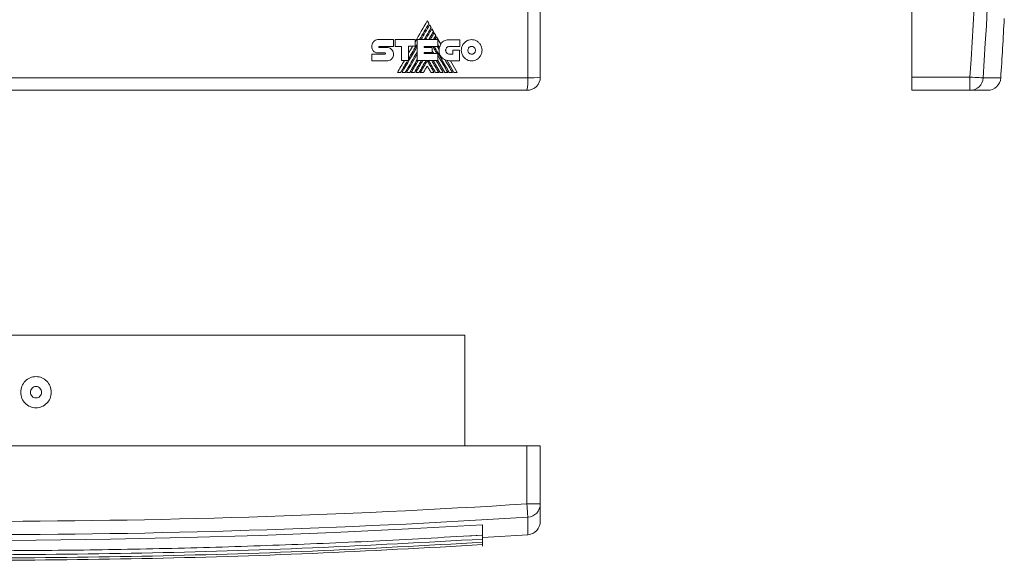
# Model space of a CAD drawing. Header units: millimetres. Extents: x -25 to 447, y -26 to 337.
# Tile 3 of 4: x 219 to 441, y -26 to 96. Entities that reach past the tile are written whole.
import ezdxf

# ---------------------------------------------------------------- set-up
doc = ezdxf.new("R2010")
doc.units = ezdxf.units.MM

msp = doc.modelspace()

# ---------------------------------------------------------------- linework, layer by layer
at = {"color": 7, "linetype": 'Continuous', "lineweight": 15}
for p, q in [((333.6, 83.22), (333.6, 334.6)), ((336.41, 334.41), (336.41, 83.41)), ((420.23, 334.41), (420.23, 83.41)), ((303.31, 91.86), (299.88, 91.86)), ((303.31, 90.33), (303.31, 91.86)), ((308.19, 91.85), (303.65, 91.85)), ((303.65, 91.85), (303.65, 90.33)), ((308.19, 90.35), (308.19, 91.85)), ((308.65, 91.84), (308.65, 87.13)), ((313.3, 91.84), (308.65, 91.84)), ((313.94, 90.85), (312.99, 92.5)), ((313.3, 90.32), (313.3, 91.84)), ((318.27, 91.83), (315.89, 91.83)), ((318.27, 90.3), (318.27, 91.83)), ((298.38, 90.32), (298.38, 90.32)), ((300.08, 90.33), (303.31, 90.33)), ((301.83, 90.1), (300.09, 90.1)), ((303.65, 90.33), (305.12, 90.33)), ((305.12, 90.33), (305.12, 87.13)), ((306.68, 90.35), (308.19, 90.35)), ((306.68, 87.13), (306.68, 90.35)), ((310.2, 90.07), (310.2, 90.32)), ((310.2, 90.32), (313.3, 90.32)), ((312.04, 90.07), (310.2, 90.07)), ((310.2, 88.92), (312.04, 88.92)), ((310.2, 88.69), (310.2, 88.92)), ((312.04, 88.92), (312.04, 90.07)), ((312.37, 88.69), (312.04, 89.27)), ((313.64, 90.1), (313.3, 90.68)), ((313.94, 90.85), (313.64, 90.1)), ((315.89, 90.3), (318.27, 90.3)), ((316.71, 89.49), (316.71, 88.59)), ((318.22, 89.49), (316.71, 89.49)), ((318.22, 87.06), (318.22, 89.49)), ((298.38, 88.58), (298.38, 87.07)), ((301.39, 88.58), (298.38, 88.58)), ((298.38, 87.07), (301.83, 87.07)), ((299.89, 88.84), (301.39, 88.84)), ((305.12, 87.13), (306.68, 87.13)), ((308.65, 87.13), (313.27, 87.13)), ((313.27, 88.69), (310.2, 88.69)), ((313.82, 84.41), (312.23, 87.13)), ((313.27, 87.13), (313.27, 88.69)), ((314.85, 84.41), (313.27, 87.13)), ((316.94, 84.41), (315.37, 87.13)), ((316.71, 88.59), (315.89, 88.59)), ((315.9, 87.06), (318.22, 87.06)), ((317.66, 84.41), (316.13, 87.06)), ((304.17, 84.41), (304.9, 84.41)), ((305.23, 84.41), (305.94, 84.41)), ((306.26, 84.41), (306.96, 84.41)), ((307.29, 84.41), (308, 84.41)), ((308.32, 84.41), (309.03, 84.41)), ((309.35, 84.41), (310.06, 84.41)), ((311.76, 84.41), (312.47, 84.41)), ((312.79, 84.41), (313.5, 84.41)), ((313.82, 84.41), (314.52, 84.41)), ((314.85, 84.41), (315.56, 84.41)), ((315.88, 84.41), (316.59, 84.41)), ((316.94, 84.41), (317.66, 84.41)), ((82.22, 83.22), (333.6, 83.22)), ((420.23, 83.41), (433.33, 83.41)), ((420.23, 80.41), (420.23, 83.41)), ((433.33, 80.41), (433.33, 83.41)), ((333.41, 80.41), (82.41, 80.41)), ((433.33, 80.41), (420.23, 80.41)), ((437.29, 80.41), (433.33, 80.41)), ((96.41, 25.22), (319.41, 25.22)), ((319.41, 25.22), (319.41, 0.22)), ((333.41, 0.22), (82.41, 0.22)), ((333.41, 0.22), (336.41, 0.22)), ((333.41, -12.88), (333.41, 0.22)), ((336.41, 0.22), (336.41, -12.88)), ((333.41, -12.88), (336.41, -12.88)), ((336.41, -12.88), (336.41, -16.83)), ((323.41, -17.57), (323.41, -19.92)), ((319.7, -20.12), (323.41, -19.93)), ((323.41, -19.92), (323.41, -19.93)), ((323.41, -19.93), (323.41, -20.82)), ((323.41, -20.82), (323.41, -21.54)), ((323.41, -21.54), (323.41, -22.07)), ((323.41, -22.07), (323.41, -22.41))]:
    msp.add_line(p, q, dxfattribs=at)
at = {"color": 8, "linetype": 'Continuous', "lineweight": 15}
for p, q in [((436.32, 83.22), (440.28, 83.22)), ((333.6, -19.83), (333.6, -15.87))]:
    msp.add_line(p, q, dxfattribs=at)
at = {"color": 7, "linetype": 'Continuous', "lineweight": 15, "flags": 128}
for points in [[(310.92, 96.08), (310.58, 95.49), (310.24, 94.9), (309.9, 94.32), (309.56, 93.73), (309.21, 93.14), (308.87, 92.55), (308.53, 91.96), (308.19, 91.37)], [(311.28, 95.46), (311.23, 95.54), (311.19, 95.61), (311.14, 95.69), (311.1, 95.77), (311.05, 95.85), (311.01, 95.93), (310.96, 96), (310.92, 96.08)], [(309.19, 91.84), (309.45, 92.29), (309.71, 92.75), (309.97, 93.2), (310.23, 93.65), (310.5, 94.1), (310.76, 94.55), (311.02, 95.01), (311.28, 95.46)], [(311.44, 95.18), (311.2, 94.76), (310.96, 94.34), (310.72, 93.93), (310.48, 93.51), (310.24, 93.09), (310, 92.68), (309.76, 92.26), (309.51, 91.84)], [(310.22, 91.84), (310.42, 92.18), (310.62, 92.52), (310.81, 92.86), (311.01, 93.2), (311.21, 93.54), (311.4, 93.88), (311.6, 94.22), (311.8, 94.56)], [(311.95, 94.29), (311.78, 93.98), (311.6, 93.68), (311.43, 93.37), (311.25, 93.06), (311.07, 92.76), (310.9, 92.45), (310.72, 92.15), (310.54, 91.84)], [(311.26, 91.84), (311.39, 92.07), (311.52, 92.3), (311.65, 92.53), (311.79, 92.75), (311.92, 92.98), (312.05, 93.21), (312.18, 93.44), (312.31, 93.67)], [(311.8, 94.56), (311.75, 94.64), (311.71, 94.72), (311.66, 94.79), (311.62, 94.87), (311.57, 94.95), (311.53, 95.02), (311.48, 95.1), (311.44, 95.18)], [(312.47, 93.39), (312.36, 93.2), (312.25, 93), (312.14, 92.81), (312.02, 92.62), (311.91, 92.42), (311.8, 92.23), (311.69, 92.04), (311.58, 91.84)], [(312.31, 93.67), (312.27, 93.74), (312.22, 93.82), (312.18, 93.9), (312.13, 93.98), (312.09, 94.05), (312.04, 94.13), (312, 94.21), (311.95, 94.29)], [(312.84, 92.76), (312.79, 92.84), (312.74, 92.92), (312.7, 93), (312.65, 93.08), (312.61, 93.16), (312.56, 93.24), (312.52, 93.31), (312.47, 93.39)], [(312.3, 91.84), (312.37, 91.96), (312.43, 92.07), (312.5, 92.19), (312.57, 92.3), (312.63, 92.42), (312.7, 92.53), (312.77, 92.65), (312.84, 92.76)], [(312.99, 92.5), (312.94, 92.41), (312.9, 92.33), (312.85, 92.25), (312.8, 92.17), (312.75, 92.09), (312.71, 92.01), (312.66, 91.92), (312.61, 91.84)], [(308.65, 90.35), (308.23, 89.61), (307.8, 88.87), (307.37, 88.12), (306.94, 87.38), (306.51, 86.64), (306.08, 85.9), (305.65, 85.16), (305.23, 84.41)], [(305.94, 84.41), (306.28, 85), (306.62, 85.59), (306.95, 86.18), (307.29, 86.77), (307.63, 87.36), (307.97, 87.94), (308.31, 88.53), (308.65, 89.12)], [(306.68, 87.49), (306.92, 87.92), (307.17, 88.34), (307.42, 88.77), (307.67, 89.2), (307.91, 89.63), (308.16, 90.06), (308.41, 90.48), (308.65, 90.91)], [(307.6, 90.35), (307.49, 90.15), (307.37, 89.95), (307.25, 89.75), (307.14, 89.55), (307.02, 89.35), (306.91, 89.15), (306.79, 88.95), (306.68, 88.75)], [(310.23, 90.07), (310.25, 90.1), (310.27, 90.13), (310.29, 90.16), (310.31, 90.19), (310.32, 90.23), (310.34, 90.26), (310.36, 90.29), (310.38, 90.32)], [(310.47, 88.69), (310.49, 88.72), (310.51, 88.75), (310.52, 88.78), (310.54, 88.8), (310.56, 88.83), (310.57, 88.86), (310.59, 88.89), (310.61, 88.92)], [(310.7, 90.32), (310.68, 90.29), (310.66, 90.26), (310.64, 90.23), (310.63, 90.19), (310.61, 90.16), (310.59, 90.13), (310.57, 90.1), (310.55, 90.07)], [(310.92, 88.92), (310.91, 88.89), (310.89, 88.86), (310.87, 88.83), (310.86, 88.8), (310.84, 88.78), (310.82, 88.75), (310.81, 88.72), (310.79, 88.69)], [(311.27, 90.07), (311.29, 90.1), (311.31, 90.13), (311.33, 90.16), (311.35, 90.19), (311.36, 90.23), (311.38, 90.26), (311.4, 90.29), (311.42, 90.32)], [(311.73, 90.32), (311.72, 90.29), (311.7, 90.26), (311.68, 90.23), (311.66, 90.19), (311.64, 90.16), (311.63, 90.13), (311.61, 90.1), (311.59, 90.07)], [(312.05, 88.69), (312.03, 88.72), (312.02, 88.75), (312, 88.78), (311.98, 88.8), (311.97, 88.83), (311.95, 88.86), (311.93, 88.89), (311.92, 88.92)], [(312.3, 90.05), (312.32, 90.08), (312.34, 90.12), (312.36, 90.15), (312.38, 90.18), (312.4, 90.22), (312.42, 90.25), (312.44, 90.29), (312.46, 90.32)], [(313.09, 88.69), (312.99, 88.86), (312.89, 89.03), (312.79, 89.2), (312.69, 89.37), (312.59, 89.54), (312.5, 89.71), (312.4, 89.88), (312.3, 90.05)], [(313.58, 89.62), (313.53, 89.71), (313.48, 89.8), (313.43, 89.88), (313.37, 89.97), (313.32, 90.06), (313.27, 90.14), (313.22, 90.23), (313.17, 90.32)], [(305.75, 87.13), (305.55, 86.79), (305.35, 86.45), (305.16, 86.11), (304.96, 85.77), (304.76, 85.43), (304.57, 85.09), (304.37, 84.75), (304.17, 84.41)], [(304.9, 84.41), (305.1, 84.75), (305.3, 85.09), (305.49, 85.43), (305.69, 85.77), (305.88, 86.11), (306.08, 86.45), (306.28, 86.79), (306.47, 87.13)], [(308.65, 88.56), (308.35, 88.04), (308.06, 87.52), (307.76, 87.01), (307.46, 86.49), (307.16, 85.97), (306.86, 85.45), (306.56, 84.93), (306.26, 84.41)], [(306.96, 84.41), (307.18, 84.78), (307.39, 85.14), (307.6, 85.51), (307.81, 85.87), (308.02, 86.24), (308.23, 86.6), (308.44, 86.97), (308.65, 87.34)], [(308.86, 87.13), (308.66, 86.79), (308.47, 86.45), (308.27, 86.11), (308.07, 85.77), (307.88, 85.43), (307.68, 85.09), (307.48, 84.75), (307.29, 84.41)], [(308, 84.41), (308.19, 84.75), (308.39, 85.09), (308.59, 85.43), (308.79, 85.77), (308.98, 86.11), (309.18, 86.45), (309.38, 86.79), (309.57, 87.13)], [(309.89, 87.13), (309.7, 86.79), (309.5, 86.45), (309.3, 86.11), (309.11, 85.77), (308.91, 85.43), (308.71, 85.09), (308.52, 84.75), (308.32, 84.41)], [(309.03, 84.41), (309.23, 84.75), (309.43, 85.09), (309.62, 85.43), (309.82, 85.77), (310.02, 86.11), (310.22, 86.45), (310.41, 86.79), (310.61, 87.13)], [(310.91, 87.11), (310.72, 86.78), (310.52, 86.44), (310.33, 86.1), (310.13, 85.76), (309.94, 85.43), (309.74, 85.09), (309.55, 84.75), (309.35, 84.41)], [(312.47, 84.41), (312.27, 84.75), (312.08, 85.09), (311.88, 85.43), (311.69, 85.76), (311.49, 86.1), (311.3, 86.44), (311.11, 86.78), (310.91, 87.11)], [(311.21, 87.13), (311.41, 86.79), (311.61, 86.45), (311.8, 86.11), (312, 85.77), (312.2, 85.43), (312.4, 85.09), (312.59, 84.75), (312.79, 84.41)], [(313.5, 84.41), (313.3, 84.75), (313.1, 85.09), (312.9, 85.43), (312.71, 85.77), (312.51, 86.11), (312.31, 86.45), (312.12, 86.79), (311.92, 87.13)], [(314.52, 84.41), (314.33, 84.75), (314.13, 85.09), (313.93, 85.43), (313.74, 85.77), (313.54, 86.11), (313.34, 86.45), (313.14, 86.79), (312.95, 87.13)], [(315.56, 84.41), (315.27, 84.91), (314.99, 85.4), (314.7, 85.9), (314.42, 86.39), (314.13, 86.89), (313.84, 87.38), (313.56, 87.87), (313.27, 88.37)], [(316.59, 84.41), (316.38, 84.77), (316.17, 85.13), (315.97, 85.49), (315.76, 85.84), (315.55, 86.2), (315.35, 86.56), (315.14, 86.92), (314.93, 87.28)], [(310.06, 84.41), (310.16, 84.6), (310.27, 84.78), (310.38, 84.96), (310.48, 85.15), (310.59, 85.33), (310.7, 85.51), (310.8, 85.7), (310.91, 85.88)], [(310.91, 85.88), (311.02, 85.7), (311.12, 85.51), (311.23, 85.33), (311.33, 85.15), (311.44, 84.96), (311.55, 84.78), (311.65, 84.6), (311.76, 84.41)], [(436.32, 83.22), (436.23, 83.23), (436.04, 83.24), (435.75, 83.26), (435.38, 83.28), (434.94, 83.31), (434.43, 83.34), (433.89, 83.38), (433.33, 83.41)], [(333.41, -12.88), (333.45, -13.44), (333.48, -13.98), (333.51, -14.48), (333.54, -14.93), (333.56, -15.3), (333.58, -15.59), (333.59, -15.78), (333.6, -15.87)], [(323.41, -17.57), (306.65, -18.52), (289.88, -19.33), (273.09, -19.98), (256.29, -20.48), (239.49, -20.84), (222.68, -21.04), (205.87, -21.1), (189.06, -21.01)]]:
    msp.add_lwpolyline(points, dxfattribs=at)
at = {"color": 7, "linetype": 'Continuous', "lineweight": 15}
for centre, radius, start, end in [((-1555.77, 208.91), 1993.05, 356.38977, 3.61023), ((-1555.77, 208.91), 1996.05, 356.38977, 3.61023), ((-1555.77, 208.91), 2000, 356.39691, 356.78183), ((333.41, 83.41), 3, 270, 0), ((322.54, 82.55), 11.08, 348.8562, 3.4711), ((334.27, 94.28), 11.08, 266.5289, 281.1438), ((433.33, 83.41), 3, 270.0521, 356.4583), ((437.29, 83.41), 3, 270, 356.3969), ((207.91, 1976.22), 1993.05, 266.38977, 273.61023), ((333.41, -12.88), 3, 273.5417, 359.9479), ((207.91, 1976.22), 1996.05, 266.38977, 273.61023), ((333.41, -16.83), 3, 273.6031, 0), ((207.91, 1976.22), 2000, 273.31067, 273.60309)]:
    msp.add_arc(centre, radius, start, end, dxfattribs=at)
for points, knots in [([(298.82, 91.41), (298.72, 91.29), (298.52, 91.03), (298.4, 90.64), (298.39, 90.4), (298.38, 90.32)], [0, 0, 0, 0, 0.385628, 0.818692, 1, 1, 1, 1]), ([(299.88, 91.86), (299.74, 91.85), (299.43, 91.82), (299.07, 91.63), (298.88, 91.47), (298.82, 91.41)], [0, 0, 0, 0, 0.370666, 0.785671, 1, 1, 1, 1]), ([(314.21, 91.18), (314.19, 91.16), (314.14, 91.11), (314.04, 90.99), (313.98, 90.9), (313.94, 90.85)], [0, 0, 0, 0, 0.250953, 0.501927, 1, 1, 1, 1]), ([(315.89, 91.83), (315.57, 91.8), (315.11, 91.76), (314.55, 91.49), (314.33, 91.29), (314.21, 91.18)], [0, 0, 0, 0, 0.5126713, 0.7504217, 1, 1, 1, 1]), ([(319.28, 91.14), (319.13, 90.96), (318.81, 90.56), (318.62, 89.94), (318.6, 89.56), (318.6, 89.45)], [0, 0, 0, 0, 0.3861608, 0.8169095, 1, 1, 1, 1]), ([(320.93, 91.85), (320.7, 91.83), (320.22, 91.79), (319.66, 91.5), (319.38, 91.23), (319.28, 91.14)], [0, 0, 0, 0, 0.369199, 0.784409, 1, 1, 1, 1]), ([(322.58, 91.14), (322.41, 91.29), (322.04, 91.62), (321.44, 91.82), (321.05, 91.84), (320.93, 91.85)], [0, 0, 0, 0, 0.369184, 0.80164, 1, 1, 1, 1]), ([(323.27, 89.45), (323.25, 89.69), (323.2, 90.2), (322.91, 90.78), (322.66, 91.06), (322.58, 91.14)], [0, 0, 0, 0, 0.384267, 0.826245, 1, 1, 1, 1]), ([(298.38, 90.32), (298.4, 90.12), (298.42, 89.83), (298.59, 89.48), (298.71, 89.33), (298.78, 89.26)], [0, 0, 0, 0, 0.506572, 0.74718, 1, 1, 1, 1]), ([(298.78, 89.26), (298.91, 89.16), (299.18, 88.94), (299.59, 88.85), (299.83, 88.84), (299.89, 88.84)], [0, 0, 0, 0, 0.395579, 0.868837, 1, 1, 1, 1]), ([(299.99, 90.2), (299.99, 90.22), (299.99, 90.24), (300, 90.28), (300.02, 90.29), (300.02, 90.3)], [0, 0, 0, 0, 0.456418, 0.723381, 1, 1, 1, 1]), ([(300.02, 90.13), (300.01, 90.13), (300, 90.15), (299.99, 90.18), (299.99, 90.2), (299.99, 90.2)], [0, 0, 0, 0, 0.390832, 0.832316, 1, 1, 1, 1]), ([(300.02, 90.3), (300.03, 90.31), (300.04, 90.32), (300.06, 90.33), (300.07, 90.33), (300.08, 90.33)], [0, 0, 0, 0, 0.517351, 0.750671, 1, 1, 1, 1]), ([(300.09, 90.1), (300.08, 90.1), (300.06, 90.1), (300.03, 90.11), (300.02, 90.12), (300.02, 90.13)], [0, 0, 0, 0, 0.367794, 0.768038, 1, 1, 1, 1]), ([(302.88, 89.63), (302.78, 89.73), (302.54, 89.94), (302.16, 90.08), (301.9, 90.09), (301.83, 90.1)], [0, 0, 0, 0, 0.364199, 0.801137, 1, 1, 1, 1]), ([(303.33, 88.53), (303.31, 88.69), (303.28, 89.03), (303.09, 89.4), (302.93, 89.58), (302.88, 89.63)], [0, 0, 0, 0, 0.392465, 0.836863, 1, 1, 1, 1]), ([(315.88, 84.41), (315.31, 85.4), (314.17, 87.36), (313.03, 89.33), (312.47, 90.32)], [0, 0, 0, 0, 0.499965, 1, 1, 1, 1]), ([(313.64, 90.1), (313.63, 90.06), (313.62, 89.98), (313.59, 89.82), (313.58, 89.7), (313.58, 89.62)], [0, 0, 0, 0, 0.255482, 0.510932, 1, 1, 1, 1]), ([(313.58, 89.62), (313.58, 89.36), (313.58, 88.83), (313.92, 88.09), (314.46, 87.51), (315.15, 87.13), (315.66, 87.09), (315.9, 87.06)], [0, 0, 0, 0, 0.202825, 0.405685, 0.608935, 0.812392, 1, 1, 1, 1]), ([(315.06, 89.45), (315.07, 89.53), (315.09, 89.72), (315.19, 89.92), (315.28, 90.02), (315.31, 90.05)], [0, 0, 0, 0, 0.385139, 0.829593, 1, 1, 1, 1]), ([(315.3, 88.84), (315.25, 88.9), (315.14, 89.05), (315.07, 89.27), (315.06, 89.41), (315.06, 89.45)], [0, 0, 0, 0, 0.385983, 0.816192, 1, 1, 1, 1]), ([(315.31, 90.05), (315.37, 90.1), (315.5, 90.22), (315.71, 90.29), (315.85, 90.3), (315.89, 90.3)], [0, 0, 0, 0, 0.36963, 0.797497, 1, 1, 1, 1]), ([(318.6, 89.45), (318.62, 89.21), (318.66, 88.69), (318.95, 88.12), (319.21, 87.83), (319.28, 87.75)], [0, 0, 0, 0, 0.383892, 0.828114, 1, 1, 1, 1]), ([(320.33, 90.07), (320.28, 90), (320.16, 89.85), (320.09, 89.63), (320.08, 89.49), (320.08, 89.45)], [0, 0, 0, 0, 0.38751, 0.816475, 1, 1, 1, 1]), ([(320.08, 89.45), (320.09, 89.36), (320.11, 89.17), (320.21, 88.96), (320.31, 88.85), (320.33, 88.82)], [0, 0, 0, 0, 0.386303, 0.83407, 1, 1, 1, 1]), ([(320.93, 90.33), (320.85, 90.32), (320.67, 90.3), (320.47, 90.2), (320.37, 90.1), (320.33, 90.07)], [0, 0, 0, 0, 0.367696, 0.782999, 1, 1, 1, 1]), ([(321.53, 90.07), (321.47, 90.12), (321.33, 90.24), (321.12, 90.32), (320.97, 90.32), (320.93, 90.33)], [0, 0, 0, 0, 0.36923, 0.8023, 1, 1, 1, 1]), ([(321.78, 89.45), (321.78, 89.53), (321.76, 89.72), (321.65, 89.93), (321.56, 90.04), (321.53, 90.07)], [0, 0, 0, 0, 0.384469, 0.826382, 1, 1, 1, 1]), ([(321.53, 88.82), (321.59, 88.89), (321.71, 89.04), (321.78, 89.26), (321.78, 89.4), (321.78, 89.45)], [0, 0, 0, 0, 0.38554, 0.816364, 1, 1, 1, 1]), ([(322.58, 87.75), (322.74, 87.94), (323.06, 88.34), (323.25, 88.95), (323.26, 89.33), (323.27, 89.45)], [0, 0, 0, 0, 0.384239, 0.814411, 1, 1, 1, 1]), ([(301.39, 88.84), (301.4, 88.83), (301.42, 88.83), (301.44, 88.82), (301.45, 88.8), (301.46, 88.8)], [0, 0, 0, 0, 0.346485, 0.740865, 1, 1, 1, 1]), ([(301.46, 88.61), (301.46, 88.61), (301.44, 88.59), (301.41, 88.58), (301.4, 88.58), (301.39, 88.58)], [0, 0, 0, 0, 0.356245, 0.786773, 1, 1, 1, 1]), ([(301.46, 88.8), (301.47, 88.79), (301.49, 88.76), (301.5, 88.72), (301.5, 88.7), (301.5, 88.7)], [0, 0, 0, 0, 0.44587, 0.931895, 1, 1, 1, 1]), ([(301.5, 88.7), (301.5, 88.69), (301.49, 88.66), (301.48, 88.63), (301.47, 88.62), (301.46, 88.61)], [0, 0, 0, 0, 0.401024, 0.870097, 1, 1, 1, 1]), ([(301.83, 87.07), (301.98, 87.08), (302.31, 87.11), (302.67, 87.29), (302.85, 87.45), (302.89, 87.49)], [0, 0, 0, 0, 0.385593, 0.845322, 1, 1, 1, 1]), ([(302.89, 87.49), (302.99, 87.6), (303.18, 87.82), (303.31, 88.2), (303.32, 88.44), (303.33, 88.53)], [0, 0, 0, 0, 0.363571, 0.775299, 1, 1, 1, 1]), ([(315.89, 88.59), (315.81, 88.59), (315.64, 88.61), (315.44, 88.71), (315.34, 88.8), (315.3, 88.84)], [0, 0, 0, 0, 0.367032, 0.782877, 1, 1, 1, 1]), ([(319.28, 87.75), (319.45, 87.6), (319.82, 87.28), (320.42, 87.08), (320.81, 87.06), (320.93, 87.05)], [0, 0, 0, 0, 0.368782, 0.799228, 1, 1, 1, 1]), ([(320.33, 88.82), (320.39, 88.77), (320.53, 88.65), (320.74, 88.58), (320.88, 88.57), (320.93, 88.57)], [0, 0, 0, 0, 0.3666151, 0.7965529, 1, 1, 1, 1]), ([(320.93, 88.57), (321.01, 88.57), (321.19, 88.59), (321.39, 88.7), (321.5, 88.79), (321.53, 88.82)], [0, 0, 0, 0, 0.370377, 0.785414, 1, 1, 1, 1]), ([(320.93, 87.05), (321.16, 87.07), (321.64, 87.11), (322.21, 87.4), (322.49, 87.67), (322.58, 87.75)], [0, 0, 0, 0, 0.3709529, 0.7882192, 1, 1, 1, 1]), ([(92.41, -19.92), (93.36, -19.97), (98.09, -20.26), (104.72, -20.64), (114.19, -21.13), (121.78, -21.49), (131.26, -21.9), (138.85, -22.2), (146.44, -22.45), (154.03, -22.69), (161.63, -22.89), (171.12, -23.1), (178.72, -23.23), (186.32, -23.33), (193.92, -23.4), (201.52, -23.44), (211.02, -23.45), (220.52, -23.42), (231.92, -23.31), (243.31, -23.13), (254.71, -22.88), (266.1, -22.57), (277.49, -22.18), (288.87, -21.73), (304.18, -21.03), (315.69, -20.36), (323.41, -19.92)], [0, 0, 0, 0, 0.012322, 0.061612, 0.086257, 0.135547, 0.160191, 0.209481, 0.234126, 0.258771, 0.30806, 0.332705, 0.381995, 0.40664, 0.431284, 0.480574, 0.505219, 0.554509, 0.603798, 0.653088, 0.702378, 0.751668, 0.800957, 0.850247, 0.899537, 1, 1, 1, 1]), ([(92.41, -20.82), (105.21, -21.53), (130.81, -22.95), (169.33, -24.08), (207.91, -24.49), (246.49, -24.08), (285.01, -22.95), (310.61, -21.53), (323.41, -20.82)], [0, 0, 0, 0, 0.166484, 0.3331043, 0.5, 0.6668972, 0.8335175, 1, 1, 1, 1]), ([(92.41, -21.54), (105.21, -22.25), (130.81, -23.67), (169.33, -24.8), (207.91, -25.21), (246.49, -24.8), (285.01, -23.67), (310.61, -22.25), (323.41, -21.54)], [0, 0, 0, 0, 0.166484, 0.3331043, 0.5, 0.6668972, 0.8335175, 1, 1, 1, 1]), ([(92.41, -22.07), (105.21, -22.78), (130.81, -24.2), (169.33, -25.33), (207.91, -25.74), (246.49, -25.33), (285.01, -24.2), (310.61, -22.78), (323.41, -22.07)], [0, 0, 0, 0, 0.166484, 0.3331043, 0.5, 0.6668972, 0.8335175, 1, 1, 1, 1])]:
    msp.add_open_spline(points, degree=3, knots=knots, dxfattribs=at)
for points in [[(220.22, 14.8), (220.84, 15.44), (221.7, 15.83), (222.65, 15.83)], [(222.65, 15.83), (223.6, 15.83), (224.46, 15.44), (225.08, 14.8)], [(219.22, 12.3), (219.22, 13.28), (219.6, 14.16), (220.22, 14.8)], [(222.65, 13.6), (222.3, 13.6), (221.99, 13.45), (221.77, 13.22)], [(223.53, 13.22), (223.31, 13.45), (222.99, 13.6), (222.65, 13.6)], [(225.08, 14.8), (225.7, 14.16), (226.09, 13.28), (226.09, 12.3)], [(220.22, 9.81), (219.6, 10.45), (219.22, 11.33), (219.22, 12.3)], [(221.77, 13.22), (221.54, 12.99), (221.4, 12.66), (221.4, 12.3)], [(221.4, 12.3), (221.4, 11.95), (221.54, 11.62), (221.77, 11.39)], [(221.77, 11.39), (221.99, 11.15), (222.3, 11.01), (222.65, 11.01)], [(222.65, 11.01), (222.99, 11.01), (223.31, 11.15), (223.53, 11.39)], [(223.9, 12.3), (223.9, 12.66), (223.76, 12.98), (223.53, 13.22)], [(223.53, 11.39), (223.76, 11.62), (223.9, 11.95), (223.9, 12.3)], [(226.09, 12.3), (226.09, 11.33), (225.7, 10.45), (225.08, 9.81)], [(222.65, 8.78), (221.7, 8.78), (220.84, 9.17), (220.22, 9.81)], [(225.08, 9.81), (224.46, 9.17), (223.6, 8.78), (222.65, 8.78)]]:
    msp.add_open_spline(points, degree=3, dxfattribs=at)

doc.saveas('drawing.dxf')
